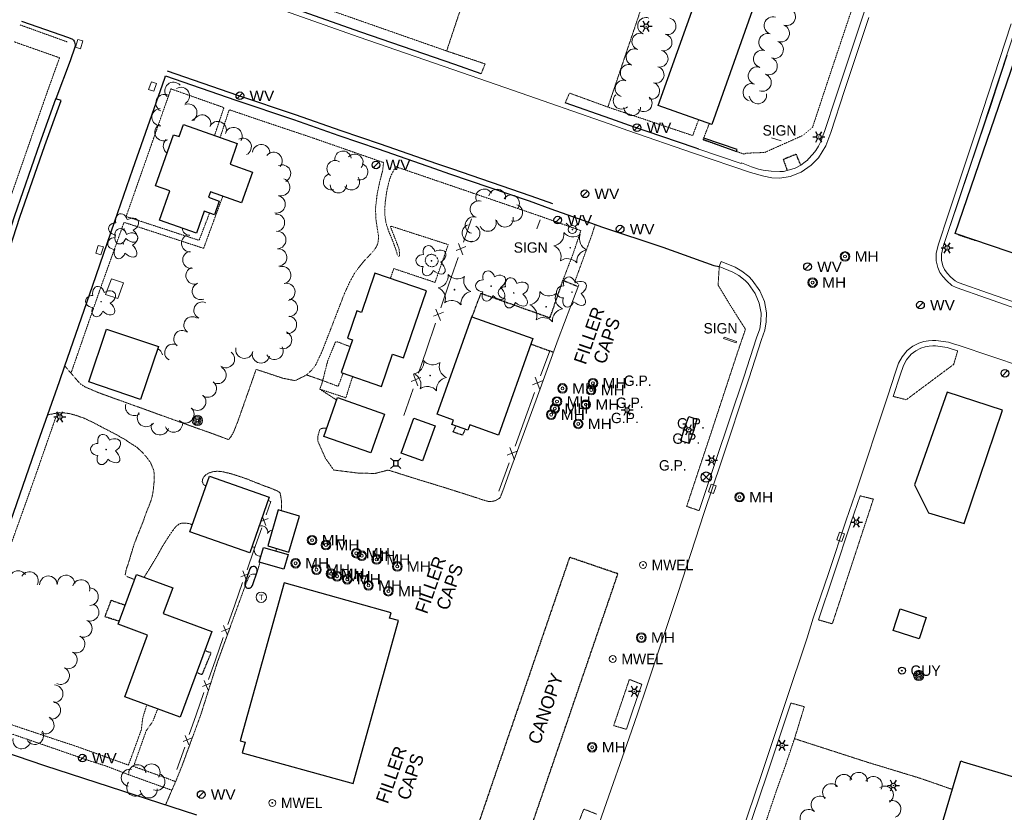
# Model space of a CAD drawing. Extents: x 386588 to 390135, y 96998 to 113606.
# Tile 16 of 92: x 387303 to 387758, y 98474 to 98841. Entities that reach past the tile are written whole.
import ezdxf
from ezdxf.enums import TextEntityAlignment as Align

# ---------------------------------------------------------------- set-up
doc = ezdxf.new("R2010")
doc.units = 0
doc.header["$MEASUREMENT"] = 0
doc.linetypes.add('Wisdot3', pattern=[0.1875, 0.125, -0.0625])
doc.linetypes.add('Wisdot5', pattern=[0.1, 0.05, -0.05])
for name, color, linetype, lineweight in [('E_BLD', 241, 'Continuous', 25), ('E_BLD_HvyDash', 241, 'Wisdot3', 25), ('E_BLD_Name', 241, 'Continuous', 15), ('E_DRN', 40, 'Continuous', 15), ('E_DRN_Grate', 5, 'Continuous', 15), ('E_DWY', 2, 'Wisdot3', 15), ('E_LAND_Vegetation', 3, 'Continuous', 15), ('E_LTG', 21, 'Continuous', 25), ('E_MISCPROP', 30, 'Continuous', 15), ('E_MISCPROP_HvyDash', 241, 'Wisdot3', 25), ('E_MISCPROP_Railing', 30, 'Continuous', 15), ('E_MISCPROP_Solid', 241, 'Continuous', 15), ('E_MISCPROP_Well', 4, 'Continuous', 15), ('E_PATH_Sidewalk', 2, 'Wisdot5', 15), ('E_RDWY', 21, 'Continuous', 25), ('E_RDWY_AsphConc', 200, 'Continuous', 25), ('E_RDWY_C_and_G', 21, 'Continuous', 25), ('E_SGN', 21, 'Continuous', 15), ('E_SIG', 5, 'Continuous', 30), ('E_UTL_AG_Bold', 30, 'Continuous', 25), ('E_UTL_EGuyWire', 200, 'Continuous', 25), ('E_UTL_MH', 30, 'Continuous', 15), ('E_UTL_W', 5, 'Continuous', 25), ('E_UTL_WHydrant', 4, 'Continuous', 15), ('E_WAL', 40, 'Continuous', 25)]:
    doc.layers.add(name, color=color, linetype=linetype, lineweight=lineweight)
doc.layers.add('P2S1_Complete', color=7, linetype='Continuous', lineweight=15, transparency=0.9)
doc.styles.add('Style-dot_font5', font='dot_font5.shx')
doc.styles.add('Style-IGR_FONT_0', font='dot_font15.shx')
doc.styles.add('Style-simplex', font='simplex.shx')

# ---------------------------------------------------------------- blocks, each defined once
blk = doc.blocks.new('GP')
at = {"layer": 'E_MISCPROP_Solid', "style": 'Style-dot_font5'}
blk.add_text('G.P.', height=12, dxfattribs=at).set_placement((0, 0), align=Align.MIDDLE_CENTER)
blk = doc.blocks.new('GUY')
at = {"layer": 'E_UTL_EGuyWire'}
for radius in [4, 0.5]:
    blk.add_circle((0, 0), radius, dxfattribs=at)
at = {"layer": 'E_UTL_EGuyWire', "style": 'Style-dot_font5'}
blk.add_text('GUY', height=12, dxfattribs=at).set_placement((10, 0), align=Align.MIDDLE_LEFT)
blk = doc.blocks.new('HYD')
at = {"layer": 'E_UTL_WHydrant'}
for p, q in [((-3.8, 3.8), (-8.3, 8.3)), ((3.8, 3.8), (8.3, 8.3))]:
    blk.add_line(p, q, dxfattribs=at)
for radius in [5.48, 0.42]:
    blk.add_circle((0, 0), radius, dxfattribs=at)
blk = doc.blocks.new('INLET')
at = {"layer": 'E_DRN', "flags": 128}
blk.add_lwpolyline([(-7.5, 10), (7.5, 10), (7.5, 0), (-7.5, 0)], close=True, dxfattribs=at)
blk = doc.blocks.new('LPOL')
at = {"layer": 'E_LTG'}
for p, q in [((-4, 0), (-1.5, 0)), ((-0.75, 1.3), (-2, 3.46)), ((0.75, 1.3), (2, 3.46)), ((1.5, 0), (4, 0)), ((-2, -3.46), (-0.75, -1.3)), ((2, -3.46), (0.75, -1.3))]:
    blk.add_line(p, q, dxfattribs=at)
for radius in [1.5, 1.5, 1.5, 0.125]:
    blk.add_circle((0, 0), radius, dxfattribs=at)
blk = doc.blocks.new('MH')
at = {"layer": 'E_UTL_MH'}
for radius in [5, 4, 1.5]:
    blk.add_circle((0, 0), radius, dxfattribs=at)
at = {"layer": 'E_UTL_MH', "style": 'Style-dot_font5', "width": 1.111111}
blk.add_text('MH', height=10.8, dxfattribs=at).set_placement((10, 0), align=Align.MIDDLE_LEFT)
blk = doc.blocks.new('MWEL')
at = {"layer": 'E_MISCPROP_Well'}
for radius in [4, 0.5]:
    blk.add_circle((0, 0), radius, dxfattribs=at)
at = {"layer": 'E_MISCPROP_Well', "style": 'Style-dot_font5'}
blk.add_text('MWEL', height=12, dxfattribs=at).set_placement((10, 0), align=Align.MIDDLE_LEFT)
blk = doc.blocks.new('PBX')
at = {"layer": 'E_SIG'}
for p, q in [((4.9, 5.1), (-5.1, -5.1)), ((-5.1, 5), (5, -5.2))]:
    blk.add_line(p, q, dxfattribs=at)
blk.add_circle((0, 0), 7.21, dxfattribs=at)
blk = doc.blocks.new('PED')
at = {"layer": 'E_UTL_AG_Bold'}
for p, q in [((-2.5, 2.5), (-5.3, 5.3)), ((2.5, 2.5), (5.3, 5.3)), ((-2.5, -2.5), (-5.3, -5.3)), ((2.5, -2.5), (5.3, -5.3))]:
    blk.add_line(p, q, dxfattribs=at)
at = {"layer": 'E_UTL_AG_Bold', "flags": 128}
blk.add_lwpolyline([(-2.5, -2.5), (2.5, -2.5), (2.5, 2.5), (-2.5, 2.5)], close=True, dxfattribs=at)
blk = doc.blocks.new('CTRE')
at = {"layer": 'E_LAND_Vegetation'}
blk.add_circle((0, 0), 0.223, dxfattribs=at)
for centre, start, end in [((-11.97, 8.96), 280.2067, 5.97162), ((1.81, 14.92), 220.21132, 305.97623), ((13.83, 5.89), 160.21133, 245.97624), ((-13.83, -5.9), 340.21132, 65.97623), ((-1.81, -14.93), 40.21133, 125.97624)]:
    blk.add_arc(centre, 7.87, start, end, dxfattribs=at)
at = {"layer": 'E_LAND_Vegetation', "extrusion": (0, 0, -1)}
blk.add_arc((-12.03, -9.04), 7.87, 354.07279, 79.74889, dxfattribs=at)
blk = doc.blocks.new('POLE')
at = {"layer": 'E_MISCPROP'}
for radius in [4.46, 3.35, 2.23, 1.12]:
    blk.add_circle((0, 0), radius, dxfattribs=at)
blk = doc.blocks.new('SIGN')
at = {"layer": 'E_SGN', "lineweight": 13, "style": 'Style-dot_font5'}
blk.add_text('SIGN', height=12, dxfattribs=at).set_placement((0, 0), align=Align.MIDDLE_CENTER)
blk = doc.blocks.new('TANK')
at = {"layer": 'E_MISCPROP_Solid'}
blk.add_circle((0, 0), 10.9, dxfattribs=at)
at = {"layer": 'E_MISCPROP_Solid', "style": 'Style-dot_font5', "width": 1.111111}
blk.add_text('T', height=10.8, dxfattribs=at).set_placement((0, 0), align=Align.MIDDLE_CENTER)
blk = doc.blocks.new('DTRE')
at = {"layer": 'E_LAND_Vegetation'}
blk.add_circle((-0.18, 0), 0.183, dxfattribs=at)
for centre, major_axis, ratio in [((-1.87, 5.32), (1.36, -4.98), 0.782863), ((4.06, 2.74), (-5.27, -2.93), 0.691916), ((-5.87, 0.15), (4.93, -0.12), 0.832022), ((-2.49, -5.24), (1.8, 4.86), 0.716896), ((3.54, -3.71), (-5.01, 4.58), 0.560249)]:
    blk.add_ellipse(centre, major_axis=major_axis, ratio=ratio, start_param=1.570796, end_param=4.712389, dxfattribs=at)
blk = doc.blocks.new('WV')
at = {"layer": 'E_UTL_W'}
blk.add_line((-2.8, -2.8), (2.8, 2.8), dxfattribs=at)
blk.add_circle((0, 0), 4, dxfattribs=at)
at = {"layer": 'E_UTL_W', "style": 'Style-dot_font5', "width": 1.111111}
blk.add_text('WV', height=10.8, dxfattribs=at).set_placement((10, 0), align=Align.MIDDLE_LEFT)

msp = doc.modelspace()

# ---------------------------------------------------------------- linework, layer by layer
at = {"layer": 'E_BLD'}
for p, q in [((387735.58, 98741.64), (387782.03, 98877.34)), ((387598.17, 98800.83), (387619.38, 98860.36)), ((387641.7, 98844.6), (387622.97, 98792)), ((387622.97, 98792), (387598.17, 98800.83)), ((387598.17, 98800.83), (387598.17, 98800.83)), ((387376.58, 98786.44), (387378.55, 98792.04)), ((387378.55, 98792.04), (387403.51, 98783.25)), ((387622.97, 98792), (387622.97, 98792)), ((387365.71, 98763.67), (387374.04, 98787.33)), ((387374.04, 98787.33), (387376.58, 98786.44)), ((387403.51, 98783.25), (387400.15, 98773.71)), ((387400.15, 98773.71), (387410.54, 98770.04)), ((387410.54, 98770.04), (387405.51, 98755.76)), ((387372.25, 98761.36), (387365.71, 98763.67)), ((387367.46, 98747.77), (387372.25, 98761.36)), ((387391.08, 98760.84), (387390.2, 98758.36)), ((387405.51, 98755.76), (387391.08, 98760.84)), ((387390.2, 98758.36), (387395.16, 98756.61)), ((387395.16, 98756.61), (387392.93, 98750.27)), ((387388.25, 98751.92), (387384.65, 98741.71)), ((387392.93, 98750.27), (387388.25, 98751.92)), ((387384.65, 98741.71), (387367.46, 98747.77)), ((387777.24, 98727.38), (387735.58, 98741.64)), ((387735.58, 98741.64), (387735.58, 98741.64)), ((387467.2, 98723.21), (387460.99, 98705.08)), ((387490.95, 98715.09), (387467.2, 98723.21)), ((387480.33, 98684.03), (387490.95, 98715.09)), ((387458.84, 98705.82), (387454.53, 98693.23)), ((387460.99, 98705.08), (387458.84, 98705.82)), ((387495.89, 98657.98), (387511.97, 98703.04)), ((387511.97, 98703.04), (387540.28, 98692.94)), ((387334.77, 98672.94), (387342.99, 98697.34)), ((387342.99, 98697.34), (387367.03, 98689.24)), ((387456.8, 98692.46), (387451.59, 98677.22)), ((387454.53, 98693.23), (387456.8, 98692.46)), ((387540.28, 98692.94), (387524.34, 98648.26)), ((387367.03, 98689.24), (387358.8, 98664.84)), ((387470.27, 98670.83), (387475.37, 98685.73)), ((387475.37, 98685.73), (387480.33, 98684.03)), ((387451.59, 98677.22), (387470.27, 98670.83)), ((387358.8, 98664.84), (387334.77, 98672.94)), ((387443.46, 98647.67), (387449.78, 98665.69)), ((387449.78, 98665.69), (387471.54, 98658.06)), ((387731.85, 98668.19), (387716.75, 98625.33)), ((387757.44, 98659.83), (387731.85, 98668.19)), ((387739.69, 98607.34), (387757.44, 98659.83)), ((387471.54, 98658.06), (387465.22, 98640.04)), ((387479.3, 98640), (387485.12, 98656.15)), ((387485.12, 98656.15), (387495.06, 98652.57)), ((387503.5, 98655.26), (387495.89, 98657.98)), ((387502.8, 98653.28), (387503.5, 98655.26)), ((387495.06, 98652.57), (387489.24, 98636.42)), ((387510.18, 98650.65), (387502.8, 98653.28)), ((387511.02, 98653.01), (387510.18, 98650.65)), ((387524.34, 98648.26), (387511.02, 98653.01)), ((387465.22, 98640.04), (387443.46, 98647.67)), ((387489.24, 98636.42), (387479.3, 98640)), ((387381.54, 98603.5), (387390.57, 98629.35)), ((387390.57, 98629.35), (387418.32, 98619.66)), ((387716.75, 98625.33), (387723.26, 98612.32)), ((387418.32, 98619.66), (387409.28, 98593.8)), ((387422.46, 98613.71), (387417.58, 98597.05)), ((387432.25, 98610.85), (387422.46, 98613.71)), ((387427.38, 98594.18), (387432.25, 98610.85)), ((387723.26, 98612.32), (387739.69, 98607.34)), ((387409.28, 98593.8), (387381.54, 98603.5)), ((387413.64, 98589.47), (387415.56, 98596.26)), ((387415.56, 98596.26), (387426.98, 98593.04)), ((387417.58, 98597.05), (387427.38, 98594.18)), ((387426.98, 98593.04), (387425.06, 98586.25)), ((387425.06, 98586.25), (387413.64, 98589.47)), ((387348.34, 98560.78), (387356.85, 98583.87)), ((387356.85, 98583.87), (387373.66, 98577.68)), ((387409.28, 98586.37), (387407.02, 98579.72)), ((387412.62, 98585.33), (387410.34, 98578.61)), ((387373.66, 98577.68), (387369.25, 98565.7)), ((387425.14, 98579.87), (387404.85, 98506.86)), ((387474.66, 98566.11), (387425.14, 98579.87)), ((387369.25, 98565.7), (387391.75, 98557.4)), ((387473.98, 98563.65), (387474.66, 98566.11)), ((387706.86, 98557.89), (387710.08, 98567.86)), ((387710.08, 98567.86), (387722.17, 98563.95)), ((387361.96, 98555.76), (387348.34, 98560.78)), ((387457.1, 98487.08), (387478.05, 98562.52)), ((387478.05, 98562.52), (387473.98, 98563.65)), ((387722.17, 98563.95), (387718.94, 98553.97)), ((387351.42, 98527.18), (387361.96, 98555.76)), ((387391.75, 98557.4), (387377.11, 98517.71)), ((387718.94, 98553.97), (387706.86, 98557.89)), ((387377.11, 98517.71), (387351.42, 98527.18)), ((387404.85, 98506.86), (387407.18, 98506.21)), ((387407.18, 98506.21), (387405.82, 98501.33)), ((387405.82, 98501.33), (387457.1, 98487.08)), ((387713.37, 98414.84), (387738.25, 98497.49)), ((387738.25, 98497.49), (387739.31, 98497.18)), ((387739.31, 98497.18), (387804.14, 98477.66))]:
    msp.add_line(p, q, dxfattribs=at)
for centre, start, end in [((387410.94, 98585.79), 344.7524, 160.7697), ((387408.68, 98579.18), 161.9333, 344.3937)]:
    msp.add_arc(centre, 1.75, start, end, dxfattribs=at)
at = {"layer": 'E_BLD_HvyDash', "flags": 128}
for points in [[(387662.08, 98778.28), (387656.07, 98775.86)], [(387664.13, 98773.26), (387662.08, 98778.28)], [(387656.07, 98775.86), (387657.88, 98770.69)]]:
    msp.add_lwpolyline(points, dxfattribs=at)
at = {"layer": 'E_DWY', "flags": 128}
for points in [[(387539.29, 98962.35), (387541.39, 98960.3), (387542.6, 98958.41), (387543.02, 98956.54), (387542.71, 98953.39), (387500.34, 98826.06), (387518.15, 98820.08), (387516.33, 98815.55)], [(387555.17, 98802.01), (387557.16, 98806.6), (387574.94, 98800.1), (387616.63, 98923.69), (387619.02, 98929.88), (387621.55, 98933.98), (387623.09, 98935.22), (387623.62, 98935.21), (387629.03, 98933.42), (387636.86, 98952.33)], [(387561.51, 98717.8), (387559.76, 98719.69), (387567.63, 98741.26), (387569.07, 98745.79)], [(387617.16, 98613.34), (387611.37, 98615.32), (387622.84, 98649.85), (387634.97, 98686.76), (387638.57, 98697.29), (387632.04, 98707.61), (387625.93, 98717.68), (387626.45, 98726.38)], [(387736.77, 98687.36), (387734.87, 98681.01), (387712.97, 98664.69), (387706.95, 98666.2)], [(387400.61, 98647.64), (387399.45, 98646.22), (387391.66, 98649.12), (387384.46, 98651.66), (387339.45, 98667.88), (387333.05, 98670.62), (387330.69, 98672.17), (387323.66, 98680.36)], [(387449.39, 98664.58), (387441.7, 98669.55), (387443.09, 98673.54), (387435.52, 98676.14), (387430.26, 98673.51), (387424.65, 98674.61), (387412.22, 98678.73), (387403.69, 98654.48), (387401.82, 98649.78), (387400.61, 98647.64)], [(387315.76, 98657.67), (387317.82, 98658.06), (387318.84, 98658.3), (387319.96, 98658.49), (387321.39, 98658.69), (387323.1, 98658.62), (387324.64, 98658.42), (387326.27, 98658.15), (387328.56, 98657.56), (387330.73, 98656.8), (387332.81, 98656.05), (387335.18, 98654.93), (387337.52, 98653.79), (387340.22, 98652.35), (387342.38, 98651.23), (387344.81, 98649.93), (387348.08, 98648.28), (387349.7, 98647.22), (387351.69, 98646.21), (387353.38, 98645), (387354.89, 98644.05), (387357.05, 98642.68), (387359.64, 98640.25), (387361.72, 98637.85), (387363.39, 98635.52), (387364.76, 98632.23), (387365.11, 98630.31), (387365.07, 98627.77), (387364.89, 98625), (387364.53, 98622.1), (387364.01, 98619.36), (387362.98, 98616.35), (387361.73, 98613.32), (387360.92, 98611.17), (387359.82, 98607.96), (387358.73, 98605.29), (387357.26, 98601.63), (387355.74, 98597.69), (387354.9, 98594.99), (387353.91, 98591.58), (387353.27, 98589.45), (387352.81, 98588.07), (387352.07, 98585.97), (387351.98, 98585.53), (387351.67, 98583.59), (387352.3, 98582.92), (387355.96, 98581.46)], [(387526.13, 98622.07), (387525.14, 98619.45), (387524.59, 98618.94), (387523.44, 98618.26), (387522.2, 98617.77), (387520.84, 98617.53), (387519.61, 98617.61), (387517.98, 98618.08), (387515.95, 98618.68), (387514.14, 98619.34), (387512.11, 98619.96), (387510.08, 98620.63), (387497.44, 98624.63), (387486.91, 98627.83), (387473.29, 98632.13), (387467.23, 98630.56), (387459.6, 98630.69), (387448.1, 98632.15), (387444.21, 98637.72), (387440.78, 98645.46), (387440.84, 98648.14), (387441.65, 98650.86), (387442.15, 98651.19), (387443.21, 98651.57), (387444.49, 98651.57), (387444.82, 98651.54)], [(387388.92, 98624.63), (387387.81, 98625.53), (387387.27, 98626.78), (387387.55, 98628.16), (387388.23, 98629.22), (387388.92, 98629.91), (387390.36, 98630.78), (387392.33, 98631.41), (387394.51, 98631.6), (387396.8, 98631.34), (387398.68, 98630.89), (387401.46, 98630.18), (387404.64, 98629.13), (387408.11, 98627.96), (387410.78, 98626.85), (387414.06, 98625.58), (387415.99, 98624.8), (387418.35, 98623.98), (387420.64, 98623.05), (387421.98, 98622.47), (387423.02, 98621.87), (387423.38, 98621.33), (387423.84, 98618.68), (387423.95, 98617.16), (387424, 98615.57), (387423.94, 98613.45), (387423.91, 98613.29)], [(387691.63, 98620.18), (387697.74, 98618.69), (387678.75, 98560.97), (387672.3, 98562.8)], [(387360.43, 98582.55), (387361.09, 98583.66), (387362.09, 98585.24), (387363.24, 98587.09), (387365.02, 98590.1), (387366.58, 98592.69), (387368.79, 98596.61), (387370.27, 98599.02), (387371.92, 98601.63), (387373.39, 98603.77), (387375.1, 98606.01), (387376.67, 98607.19), (387378, 98607.62), (387379.55, 98607.63), (387381.23, 98607.36), (387382.69, 98606.8)], [(387414.02, 98589.37), (387413.6, 98588.09), (387412.95, 98585.71), (387412.59, 98584.43), (387412.33, 98584.04), (387411.12, 98583.96), (387410.18, 98583.92), (387409.52, 98583.6), (387408.94, 98582.74), (387408.36, 98581.57), (387407.82, 98580.32), (387407.23, 98578.74), (387394.31, 98543.25), (387386.52, 98518.61), (387377.73, 98494.74), (387375.16, 98488.4), (387374.61, 98487.09), (387373.57, 98484.7), (387372.68, 98482.69), (387372.19, 98481.49), (387371.78, 98480.56), (387371.37, 98479.55), (387370.25, 98477.08)], [(387590.63, 98532.97), (387584.87, 98535.25), (387577.62, 98513.88), (387583.49, 98512.16)], [(387659.63, 98524.28), (387665.8, 98522.63), (387661.26, 98507.82), (387695.19, 98496.86), (387719.44, 98489.49), (387734.28, 98484.32)], [(387569.7, 98472.9), (387563.79, 98475.25), (387551.37, 98443.06), (387547.16, 98444.61), (387544.08, 98436.74), (387535.07, 98432.85), (387530.84, 98433.84), (387522.86, 98436.71), (387518.29, 98425.46)]]:
    msp.add_lwpolyline(points, dxfattribs=at)
at = {"layer": 'E_LAND_Vegetation'}
for centre, radius, start, end in [((387651.25, 98837.81), 4.05, 72.4627, 252.4627), ((387657.68, 98841.88), 4.05, 249.7584, 69.7584), ((387592.59, 98837.68), 3.86, 69.7204, 249.7204), ((387602.58, 98837.54), 3.86, 255.5122, 75.5122), ((387654.88, 98834.28), 4.05, 249.7584, 69.7584), ((387589.91, 98830.43), 3.86, 69.7204, 249.7204), ((387600.7, 98830.01), 3.86, 256.4338, 76.4338), ((387648.81, 98830.08), 4.05, 72.4627, 252.4627), ((387652.08, 98826.68), 4.05, 249.7584, 69.7584), ((387587.23, 98823.18), 3.86, 69.7204, 249.7204), ((387598.89, 98822.5), 3.86, 256.4338, 76.4338), ((387646.37, 98822.36), 4.05, 72.4627, 252.4627), ((387584.55, 98815.93), 3.86, 69.7204, 249.7204), ((387649.27, 98819.08), 4.05, 249.7584, 69.7584), ((387597.04, 98815.05), 3.86, 254.625, 74.625), ((387643.93, 98814.63), 4.05, 72.4627, 252.4627), ((387646.47, 98811.48), 4.05, 249.7584, 69.7584), ((387374, 98807.62), 4.02, 41.5024, 221.4871), ((387582.2, 98808.71), 3.86, 73.7415, 253.7415), ((387594.99, 98807.61), 3.86, 254.625, 74.625), ((387641.49, 98806.91), 4.05, 72.4627, 252.4627), ((387369.83, 98801.95), 4.02, 64.5092, 244.4939), ((387377.41, 98805.24), 4.02, 299.1787, 119.1634), ((387581.27, 98803.04), 3.86, 134.5693, 314.5693), ((387644.33, 98805.69), 4.05, 188.3038, 8.3038), ((387380.83, 98797.56), 4.02, 294.5538, 114.5385), ((387591.52, 98801.84), 3.86, 228.7217, 48.7217), ((387368.01, 98795.4), 4.02, 92.4565, 272.4412), ((387387.23, 98792.48), 4.02, 341.7836, 161.7683), ((387586.17, 98800.02), 3.86, 181.0403, 1.0403), ((387369.37, 98788.49), 4.02, 118.583, 298.5677), ((387394.44, 98789.47), 4.02, 336.0045, 155.9891), ((387401.72, 98786.66), 4.02, 329.8475, 149.8322), ((387373.29, 98782.08), 4.02, 132.1116, 235.6367), ((387405.99, 98781.7), 4.02, 296.6268, 116.6115), ((387414.6, 98778.82), 4.02, 354.4673, 174.452), ((387420.25, 98775.18), 4.02, 320.1203, 140.105), ((387452.38, 98776.02), 3.77, 6.8804, 186.8651), ((387457.9, 98774.59), 3.77, 319.9648, 139.9495), ((387448.74, 98771.61), 3.77, 56.024, 236.0087), ((387460.15, 98770.13), 3.77, 253.652, 73.6367), ((387424.21, 98769.36), 4.02, 295.2384, 115.2231), ((387447.07, 98765.53), 3.77, 105.34, 285.3246), ((387423.81, 98763.06), 4.02, 252.3537, 72.3384), ((387456.34, 98765.51), 3.77, 215.3025, 35.2872), ((387450.28, 98764.13), 3.77, 180.6818, 0.6664), ((387517.68, 98758.31), 3.89, 29.2393, 209.2239), ((387523.74, 98758.22), 3.89, 348.2587, 168.2434), ((387421.7, 98755.09), 4.02, 258.2806, 78.2653), ((387515.17, 98752.81), 3.89, 73.1488, 253.1334), ((387530.14, 98755.55), 3.89, 326.4543, 146.439), ((387531.62, 98751.24), 3.89, 252.0569, 72.0416), ((387421.4, 98746.59), 4.02, 272.7362, 92.7209), ((387512.84, 98745.43), 3.89, 74.5238, 254.5085), ((387519.38, 98746.5), 3.89, 202.5988, 22.5835), ((387527.25, 98748.46), 3.89, 190.5455, 10.5302), ((387381.82, 98744.58), 3.92, 187.3926, 265.7816), ((387421.98, 98738.6), 4.02, 272.0884, 92.0731), ((387511.38, 98741.8), 3.89, 105.8623, 285.847), ((387511.86, 98741.67), 3.89, 239.7044, 59.6891), ((387381.58, 98737.07), 3.92, 94.5328, 274.5175), ((387382.16, 98729.38), 3.92, 98.0498, 278.0344), ((387422.41, 98730.51), 4.02, 273.9904, 93.975), ((387383.65, 98722.11), 3.92, 108.8187, 288.8034), ((387424.27, 98722.3), 4.02, 285.3123, 105.297), ((387386.56, 98714.93), 3.92, 111.2798, 291.2645), ((387426.21, 98714.56), 4.02, 283.8317, 103.8164), ((387387.33, 98705.99), 3.92, 65.9049, 245.8896), ((387427.39, 98707.16), 4.02, 269.1632, 89.1479), ((387382.69, 98699.17), 3.92, 54.3221, 234.3068), ((387426.95, 98699.37), 4.02, 263.0003, 82.9849), ((387378.06, 98692.8), 3.92, 53.4421, 233.4267), ((387424.7, 98692.3), 4.02, 247.9122, 67.8968), ((387365, 98684.72), 3.92, 10.0307, 64.3633), ((387373.83, 98686.52), 3.92, 60.7611, 240.7458), ((387406.79, 98687.83), 4.02, 167.502, 347.4867), ((387420.71, 98687.27), 4.02, 206.8718, 26.8565), ((387398.26, 98683.48), 4.02, 232.6498, 52.6345), ((387414.43, 98685.64), 4.02, 169.2992, 349.2839), ((387394.33, 98676.12), 4.02, 241.3286, 61.3133), ((387389.86, 98669.81), 4.02, 233.1945, 53.1792), ((387384.96, 98663.75), 4.02, 226.7477, 46.7324), ((387355.84, 98661.41), 4.11, 163.2846, 307.6785), ((387379.49, 98657.92), 4.02, 225.6848, 45.6695), ((387361.36, 98656.29), 4.11, 144.1465, 324.1312), ((387367.71, 98652.47), 4.11, 164.478, 344.4627), ((387374.08, 98653.75), 4.11, 203.4853, 357.5769), ((387414.62, 98603.39), 2.97, 349.2448, 109.6907), ((387420.11, 98601.36), 2.97, 97.7739, 149.8689), ((387411.2, 98599.24), 2.78, 250.3518, 279.9887), ((387414.07, 98595.07), 2.78, 148.8927, 277.7334), ((387419.03, 98595.95), 2.61, 330.055, 358.0014), ((387302.13, 98581.47), 4.06, 34.6862, 214.6709), ((387307.36, 98581), 4.06, 329.6958, 149.6805), ((387316.12, 98579.06), 4.06, 1.3803, 181.3649), ((387324.29, 98579.4), 4.06, 3.0006, 182.9853), ((387331.27, 98577.33), 4.06, 341.6876, 161.6723), ((387335.15, 98573.52), 4.06, 271.4777, 91.4624), ((387335.45, 98566.31), 4.06, 246.866, 66.8507), ((387332.26, 98558.85), 4.06, 246.7958, 66.7805), ((387328.94, 98551.56), 4.06, 243.9842, 63.9688), ((387325.38, 98544.27), 4.06, 243.9842, 63.9688), ((387321.81, 98536.97), 4.06, 243.9842, 63.9688), ((387318.81, 98528.61), 4.06, 268.5883, 88.573), ((387317.67, 98520.98), 4.06, 258.4836, 78.4682), ((387314.67, 98514.09), 4.06, 243.3552, 63.3399), ((387309.82, 98509.19), 4.06, 212.0943, 32.079), ((387303.75, 98507.17), 4.06, 169.8371, 349.8218), ((387357.27, 98491.81), 3.96, 2.4986, 182.4833), ((387363.82, 98492.17), 3.96, 325.6213, 145.606), ((387353.78, 98489.73), 3.96, 79.1659, 259.1505), ((387366.1, 98487.83), 3.96, 249.0429, 69.0276), ((387684.14, 98487.27), 4.02, 24.6101, 204.5948), ((387690.96, 98488.21), 4.02, 356.5536, 176.5383), ((387356.3, 98485.15), 3.96, 141.2325, 321.2172), ((387678.26, 98482.96), 4.02, 43.1795, 223.1642), ((387697.82, 98486.29), 4.02, 332.7736, 152.7582), ((387362.56, 98484.32), 3.96, 183.6468, 3.6314), ((387702.96, 98481.83), 4.02, 303.7804, 123.7651), ((387673.01, 98477.24), 4.02, 50.2012, 230.1859), ((387706.44, 98475.22), 4.02, 289.6017, 109.5864), ((387667.82, 98471.08), 4.02, 49.4029, 229.3876)]:
    msp.add_arc(centre, radius, start, end, dxfattribs=at)
at = {"layer": 'E_MISCPROP_HvyDash', "flags": 128}
for points in [[(387512.1, 98703), (387516.23, 98713.95), (387548.17, 98702.61), (387554.19, 98719.94), (387561.22, 98717.05)], [(387539.37, 98690.4), (387549.83, 98686.68)], [(387509.04, 98651.05), (387507.59, 98648.28), (387503.35, 98649.79), (387504.7, 98652.6)], [(387348.85, 98562.17), (387342.24, 98564.2), (387345.22, 98571.85)], [(387345.22, 98571.85), (387351.6, 98569.64)], [(387384.79, 98538.54), (387387.25, 98537.42), (387391.41, 98547.54), (387388.48, 98548.54)]]:
    msp.add_lwpolyline(points, dxfattribs=at)
msp.add_lwpolyline([(387557.21, 98591.77), (387512.36, 98460.67), (387534.73, 98453.01), (387579.58, 98584.11)], close=True, dxfattribs=at)
at = {"layer": 'E_MISCPROP_Railing'}
for p, q in [((387509.22, 98735.59), (387504.73, 98733.73)), ((387505.76, 98736.99), (387507.9, 98731.73)), ((387498.82, 98705.26), (387494.32, 98703.4)), ((387495.35, 98706.66), (387497.49, 98701.4)), ((387488.41, 98674.93), (387483.91, 98673.07)), ((387484.95, 98676.33), (387487.09, 98671.07)), ((387545, 98673.52), (387540.12, 98671.59)), ((387541.29, 98675.09), (387543.51, 98669.38)), ((387529.55, 98642.57), (387531.77, 98636.86)), ((387533.26, 98641), (387528.38, 98639.08)), ((387417.86, 98609.73), (387414.35, 98608.3)), ((387415.12, 98610.51), (387416.73, 98606.49)), ((387408.95, 98584.33), (387405.17, 98582.79)), ((387406.06, 98585.52), (387407.82, 98581.09)), ((387397.15, 98560.12), (387398.91, 98555.69)), ((387400.05, 98558.93), (387396.26, 98557.39)), ((387391.14, 98533.53), (387387.35, 98531.99)), ((387388.24, 98534.72), (387390.01, 98530.29)), ((387382.23, 98508.13), (387378.45, 98506.59)), ((387379.34, 98509.32), (387381.1, 98504.9))]:
    msp.add_line(p, q, dxfattribs=at)
at = {"layer": 'E_MISCPROP_Railing', "flags": 128}
for points in [[(387511.81, 98748.44), (387508.09, 98737.6)], [(387505.63, 98730.43), (387501.4, 98718.11)], [(387342.59, 98713.3), (387345.27, 98720.69), (387350.79, 98718.7)], [(387342.59, 98713.3), (387348.19, 98711.51), (387350.79, 98718.7)], [(387501.4, 98718.11), (387497.68, 98707.27)], [(387561.51, 98717.8), (387557.74, 98708.16), (387552.01, 98692.64), (387541.77, 98664.61), (387529.48, 98631.14), (387526.13, 98622.07)], [(387495.22, 98700.1), (387490.99, 98687.78)], [(387490.99, 98687.78), (387487.27, 98676.94)], [(387548.01, 98687.33), (387543.81, 98675.71)], [(387484.81, 98669.78), (387480.59, 98657.45)], [(387541.04, 98668.02), (387536.27, 98654.81)], [(387536.27, 98654.81), (387532.07, 98643.19)], [(387529.3, 98635.51), (387524.53, 98622.29)], [(387417.74, 98617.99), (387419.09, 98617.62), (387416.92, 98611.42)], [(387414.81, 98605.42), (387411.2, 98595.1)], [(387411.2, 98595.1), (387408.01, 98586.02)], [(387405.91, 98580.02), (387402.29, 98569.7)], [(387402.29, 98569.7), (387399.1, 98560.62)], [(387397, 98554.62), (387393.38, 98544.3)], [(387393.38, 98544.3), (387390.2, 98535.22)], [(387388.09, 98529.22), (387384.48, 98518.9)], [(387384.48, 98518.9), (387381.29, 98509.82)], [(387379.19, 98503.82), (387375.57, 98493.5)]]:
    msp.add_lwpolyline(points, dxfattribs=at)
at = {"layer": 'E_PATH_Sidewalk', "flags": 128}
for points in [[(387729.7, 99064.59), (387731.19, 99063.91), (387734.14, 99071.07), (387747, 99067.64), (387747, 99067.46), (387737.96, 99026.82), (387735.16, 99014.58), (387729.57, 98991.74), (387729.57, 98991.74), (387726.3, 98978.83), (387726.3, 98978.83), (387719.31, 98951.78), (387719.31, 98951.78), (387719.17, 98951.24), (387719.17, 98951.24), (387715.85, 98938.63), (387715.85, 98938.63), (387713.9, 98931.35), (387713.9, 98931.35), (387712.51, 98926.41), (387712.51, 98926.41), (387708.98, 98914.33), (387708.98, 98914.33), (387705.98, 98904.63), (387705.98, 98904.63), (387703.92, 98897.87), (387703.92, 98897.87), (387703.37, 98895.8), (387703.37, 98895.8), (387702.53, 98892.63), (387702.53, 98892.63), (387697.83, 98876.47), (387697.83, 98876.47), (387689.94, 98851.85), (387689.94, 98851.85), (387687.16, 98843.52), (387687.16, 98843.52), (387677.09, 98813.38), (387677.09, 98813.38), (387675.11, 98807.42), (387675.11, 98807.42), (387669.88, 98791.57), (387669.88, 98791.57), (387669.6, 98790.75), (387665.15, 98787.01), (387647.41, 98779.08), (387638.51, 98778.77), (387638.24, 98778.23), (387618.94, 98784.96)], [(387735.58, 98741.64), (387782.03, 98877.34), (387784.32, 98876.56), (387789.77, 98891.42), (387797.44, 98913.76), (387807.31, 98943.49), (387812.93, 98959.19), (387822.56, 98987.59)], [(387500.34, 98826.06), (387446.22, 98845.02), (387456.53, 98872.94)], [(387303.07, 98838.11), (387324.88, 98830.25)], [(387300.36, 98830.29), (387321.28, 98822.92), (387314.81, 98804.91), (387294.27, 98745.93), (387289.7, 98733.05), (387274.4, 98689.19)], [(387392.97, 98786.96), (387397.33, 98799.88), (387397.32, 98799.86), (387372.83, 98808.53), (387352.08, 98749.46), (387385.83, 98738.43), (387390.67, 98751.07)], [(387395.59, 98786.04), (387397.88, 98793.22), (387399.77, 98798.88), (387415.32, 98793.59), (387437.87, 98786.03), (387455.21, 98779.98), (387471.14, 98774.45), (387470.83, 98771.13), (387469.51, 98766.01), (387468.2, 98759.86), (387467.48, 98753.58), (387467.54, 98748.78), (387468.2, 98744.38), (387468.78, 98740.68), (387468.76, 98738.84), (387468.66, 98737.74), (387468.46, 98736.92), (387468.01, 98735.82), (387467.62, 98735.12), (387467.12, 98734.37), (387466.35, 98733.35), (387465.73, 98732.64), (387461.98, 98728.7), (387457.97, 98723.61), (387455.53, 98719.17), (387453.13, 98713.98), (387447.49, 98699.35), (387442.62, 98686.82), (387439.76, 98680.77), (387437.97, 98678.4), (387435.52, 98676.14)], [(387616.87, 98794.17), (387614.17, 98786.93), (387574.94, 98800.1)], [(387618.94, 98784.96), (387621.81, 98792.41)], [(387474.32, 98720.78), (387475.88, 98725.38), (387475.88, 98725.38), (387494.96, 98718.97), (387501.08, 98736.46), (387474.55, 98745.02), (387474.4, 98744.59), (387474.67, 98743.92), (387478.26, 98734.69), (387478.41, 98733.76), (387478.54, 98732.5), (387478.51, 98731.32), (387478.11, 98730.95), (387477.59, 98731.42), (387477.37, 98732.56), (387476.32, 98735.68), (387475.47, 98737.96), (387474.72, 98739.86), (387473.61, 98742.4), (387472.84, 98744.67), (387472.24, 98746.69), (387471.91, 98748.89), (387471.69, 98751.14), (387471.77, 98753.53), (387471.93, 98755.99), (387472.65, 98761.3), (387473.98, 98766.76), (387474.78, 98768.76), (387475.58, 98770.3), (387476.7, 98772.55)], [(387554.17, 98720.1), (387558.56, 98731.44), (387562.44, 98742.95), (387543.06, 98749.81), (387501.91, 98763.92), (387476.7, 98772.55)], [(387339.74, 98714.95), (387351.1, 98746.77), (387357.16, 98744.81), (387387.91, 98734.73), (387396.78, 98758.83)], [(387745.2, 98738.35), (387745.01, 98738.3), (387737.05, 98740.91), (387736.77, 98741.24)], [(387491.64, 98726.82), (387490.77, 98727.84), (387490.45, 98728.85), (387490.52, 98729.78), (387490.76, 98730.44), (387491.11, 98730.96), (387491.63, 98731.43), (387492.05, 98731.74), (387493, 98731.96)], [(387493, 98731.96), (387493.68, 98731.99), (387494.97, 98731.5), (387495.77, 98730.66), (387496.36, 98729.47), (387496.42, 98728.62), (387496.09, 98727.73), (387495.5, 98726.96), (387494.65, 98726.4), (387493.67, 98726.2), (387492.74, 98726.4), (387491.99, 98726.59), (387491.64, 98726.82)], [(387339.74, 98714.95), (387326.69, 98677.25)], [(387443.04, 98673.55), (387445.03, 98681.53), (387445.39, 98682.79), (387448.85, 98691.23), (387449.48, 98691.53), (387450.52, 98691.25), (387451.78, 98690.74), (387453.68, 98690), (387455.7, 98689.24)], [(387456.84, 98675.43), (387453.73, 98665.57), (387441.7, 98669.55)], [(387443.09, 98673.54), (387450.14, 98670.87), (387452.44, 98676.93)], [(387284.31, 98556), (387289.44, 98570.66), (387298.84, 98597.83), (387309.93, 98628.91), (387320.23, 98658.53)], [(387284.31, 98556), (387273.73, 98525.31), (387272.93, 98523.06), (387320.05, 98507.23)], [(387361.62, 98523.42), (387359.76, 98517.45), (387359.14, 98511.98), (387353.23, 98495.83), (387353.18, 98495.6), (387340.31, 98500.22), (387327.21, 98504.91), (387320.05, 98507.23)], [(387318.67, 98503.3), (387271.95, 98519.38), (387268.92, 98520.09)], [(387374.97, 98487.92), (387370.45, 98489.68), (387355.52, 98494.97), (387361.3, 98511.37), (387364.45, 98515.86), (387366.66, 98521.56)], [(387661.26, 98507.82), (387656.65, 98494.18), (387652.96, 98484.02), (387640.23, 98446.12), (387636.95, 98436.68), (387630.1, 98417.1), (387632.69, 98406.76), (387636.83, 98391.97), (387646.69, 98388.47), (387660.5, 98383.75)], [(387318.67, 98503.3), (387333.52, 98498.12), (387343.02, 98495.07), (387353.98, 98490.88), (387373.23, 98483.94)]]:
    msp.add_lwpolyline(points, dxfattribs=at)
at = {"layer": 'E_RDWY', "flags": 128}
for points in [[(387516.33, 98815.55), (387504.09, 98819.81), (387460.66, 98834.83), (387423.48, 98847.96), (387395.45, 98857.85)], [(387303.69, 98839.92), (387325.38, 98832.38), (387327.21, 98831.54), (387327.72, 98831.02), (387328.01, 98830.55), (387328.13, 98830.07), (387328.5, 98828.9), (387328.51, 98828.36), (387328.38, 98827.8), (387326.13, 98821.46), (387319.62, 98803.97)], [(387323.66, 98680.36), (387336.48, 98717.29), (387346.91, 98747.37), (387355.23, 98771.42), (387369.96, 98813.46), (387370.28, 98814.57)], [(387370.28, 98814.55), (387402.79, 98803.33), (387429.46, 98794.29), (387450.52, 98786.98), (387468.72, 98780.72), (387494.77, 98771.71), (387501.74, 98769.26), (387538.47, 98756.7), (387548.53, 98753.08)], [(387371.09, 98816.92), (387403.6, 98805.69), (387430.27, 98796.66), (387451.33, 98789.34), (387469.53, 98783.09), (387495.59, 98774.07), (387502.56, 98771.62), (387539.3, 98759.05), (387549.38, 98755.43)], [(387294.51, 98731.22), (387300.59, 98749.97), (387312.11, 98783.22), (387319.62, 98803.97)], [(387296.89, 98730.44), (387302.97, 98749.18), (387314.47, 98782.39), (387321.97, 98803.11), (387319.62, 98803.97)], [(387616.94, 98780.56), (387615.33, 98781.21), (387584.95, 98791.56), (387576.34, 98794.63), (387555.17, 98802.01)], [(387548.53, 98753.08), (387569.07, 98745.79), (387572.01, 98744.71), (387600.36, 98735.28), (387623.98, 98726.81), (387626.45, 98726.38)], [(387384.74, 98472.39), (387344.34, 98485.46), (387314.53, 98495.24), (387275.96, 98508.29), (387274.28, 98509.07), (387272.53, 98510.57), (387271, 98512.41), (387269.95, 98514.33), (387269.53, 98515.42), (387269.4, 98516.1), (387269.01, 98517.8), (387268.92, 98518.82), (387268.88, 98519.7), (387269.01, 98520.98), (387269.16, 98522.07), (387269.25, 98522.82), (387269.34, 98523.35), (387283.09, 98563.62), (387311.34, 98645.23), (387321.24, 98673.11), (387323.66, 98680.36)]]:
    msp.add_lwpolyline(points, dxfattribs=at)
at = {"layer": 'E_RDWY_AsphConc', "elevation": 1605.26, "flags": 128}
msp.add_lwpolyline([(387612.34, 98656.95), (387616.13, 98655.7), (387614.7, 98650.77), (387612.51, 98644.5), (387612.46, 98644.38), (387608.7, 98645.6), (387610.2, 98650.83), (387610.69, 98652.22)], close=True, dxfattribs=at)
at = {"layer": 'E_RDWY_C_and_G'}
for p, q in [((387657.88, 98770.69), (387657.88, 98770.69)), ((387664.13, 98773.26), (387664.13, 98773.26))]:
    msp.add_line(p, q, dxfattribs=at)
at = {"layer": 'E_SGN'}
for p, q in [((387650.55, 98785.9), (387655.09, 98784.46)), ((387542.03, 98743.73), (387543.54, 98747.94)), ((387628.72, 98693.59, 1605.57), (387628.49, 98692.95, 1605.62)), ((387628.49, 98692.95, 1605.62), (387634.26, 98691.04, 1605.32)), ((387634.46, 98691.59, 1605.35), (387628.72, 98693.59, 1605.57)), ((387634.26, 98691.04, 1605.32), (387634.46, 98691.59, 1605.35))]:
    msp.add_line(p, q, dxfattribs=at)
at = {"layer": 'E_WAL', "flags": 128}
msp.add_lwpolyline([(387619.18, 98785.04), (387634.38, 98779.57), (387634.79, 98780.4), (387619.37, 98785.74)], dxfattribs=at)
at = {"layer": 'P2S1_Complete'}
for p, q in [((387694.61, 98847.26), (387682.7, 98811.59)), ((387682.7, 98811.59), (387680.57, 98805.2)), ((387680.57, 98805.2), (387675.08, 98788.77)), ((387680.57, 98805.2), (387680.57, 98805.2)), ((387674.54, 98787.19), (387673.54, 98784.52)), ((387675.08, 98788.77), (387674.54, 98787.19)), ((387675.08, 98788.77), (387675.08, 98788.77)), ((387673.54, 98784.52), (387672.3, 98781.95)), ((387636.63, 98773.92), (387616.94, 98780.56)), ((387669.74, 98778.28), (387667.65, 98775.96)), ((387671.13, 98780.04), (387669.74, 98778.28)), ((387669.74, 98778.28), (387669.74, 98778.28)), ((387672.3, 98781.95), (387671.13, 98780.04)), ((387672.3, 98781.95), (387672.3, 98781.95)), ((387636.81, 98774.24), (387636.63, 98773.92)), ((387641.39, 98772.43), (387636.81, 98774.24)), ((387666.22, 98774.72), (387664.13, 98773.26)), ((387667.27, 98775.58), (387666.22, 98774.72)), ((387666.22, 98774.72), (387666.22, 98774.72)), ((387667.65, 98775.96), (387667.27, 98775.58)), ((387667.27, 98775.58), (387667.27, 98775.58)), ((387667.65, 98775.96), (387667.65, 98775.96)), ((387644.67, 98771.31), (387641.39, 98772.43)), ((387641.39, 98772.43), (387641.39, 98772.43)), ((387646.69, 98770.88), (387644.67, 98771.31)), ((387644.67, 98771.31), (387644.67, 98771.31)), ((387650.54, 98770.47), (387646.69, 98770.88)), ((387646.69, 98770.88), (387646.69, 98770.88)), ((387654.4, 98770.29), (387650.54, 98770.47)), ((387656.15, 98770.37), (387654.4, 98770.29)), ((387654.4, 98770.29), (387654.4, 98770.29)), ((387657.88, 98770.69), (387656.15, 98770.37)), ((387661.54, 98771.89), (387657.88, 98770.69)), ((387664.13, 98773.26), (387661.54, 98771.89)), ((387661.54, 98771.89), (387661.54, 98771.89))]:
    msp.add_line(p, q, dxfattribs=at)
at = {"layer": 'P2S1_Complete', "flags": 128}
for points in [[(387840.44, 98699.77), (387827.97, 98704.13), (387793.4, 98715.92), (387778.54, 98704.9), (387777.77, 98704.67), (387776.26, 98705.14), (387750.97, 98714.04), (387737.01, 98718.86), (387735.56, 98719.64), (387733.52, 98721.47), (387731.87, 98723.25), (387730.67, 98724.87), (387729.95, 98726.62), (387729.29, 98729.29), (387729.33, 98732), (387730.1, 98735.59), (387734.85, 98749.99), (387747.96, 98789.19), (387763.91, 98837.81), (387775.65, 98875.79), (387778.79, 98886.66), (387780.54, 98892.68)], [(387695.7, 98841.6), (387684.46, 98807.74), (387678, 98788.32), (387675.79, 98782.11), (387672.4, 98776.65), (387668.93, 98773.2), (387664.28, 98769.97), (387659.22, 98768), (387654.5, 98767.24), (387650.82, 98767.33), (387647.08, 98768.06), (387640.89, 98769.8), (387614.52, 98778.84), (387584.12, 98789.2), (387575.51, 98792.28), (387531.2, 98807.72), (387503.27, 98817.45), (387459.84, 98832.47), (387422.65, 98845.6)], [(387775.47, 98702.77), (387750.15, 98711.68), (387736, 98716.56), (387734.11, 98717.58), (387731.76, 98719.69), (387729.94, 98721.65), (387728.48, 98723.63), (387727.56, 98725.84), (387726.79, 98729), (387726.84, 98732.29), (387727.69, 98736.25), (387732.48, 98750.77), (387745.59, 98789.98), (387761.53, 98838.57)], [(387733.34, 98745.15), (387746.14, 98783.08), (387746.14, 98783.08), (387752.18, 98801.33), (387752.18, 98801.33), (387754.73, 98809.06), (387754.73, 98809.06), (387759.67, 98824.17)], [(387626.45, 98726.38), (387627.41, 98728.69), (387633.84, 98725.98), (387636.9, 98724.19), (387640.19, 98721.64), (387641.71, 98720.01), (387645.27, 98715.03), (387647.31, 98710.1), (387648.32, 98704.87), (387648.21, 98700.74), (387647.58, 98696.86), (387646.06, 98692.5), (387640.17, 98674.39), (387627.3, 98635.76), (387619.53, 98612.55), (387607.22, 98574.99)], [(387626.45, 98726.38), (387632.72, 98723.74), (387635.49, 98722.12), (387638.5, 98719.78), (387639.77, 98718.43), (387643.07, 98713.81), (387644.9, 98709.38), (387645.81, 98704.66), (387645.72, 98700.97), (387645.15, 98697.48), (387643.69, 98693.29), (387637.8, 98675.17), (387624.93, 98636.55), (387617.16, 98613.34)], [(387704.57, 98666.96), (387707.75, 98676.9), (387709.43, 98681.53), (387710.99, 98684.53), (387713.41, 98687.49), (387716.01, 98689.48), (387718.76, 98690.83), (387721.13, 98691.55), (387723.29, 98691.96), (387725.12, 98692.09), (387726.11, 98692.09), (387726.67, 98692.1), (387732.52, 98691.27), (387734.86, 98690.51), (387737.46, 98689.76), (387766.76, 98679.9)], [(387706.95, 98666.2), (387710.12, 98676.1), (387711.72, 98680.52), (387713.09, 98683.14), (387715.16, 98685.69), (387717.33, 98687.35), (387719.68, 98688.5), (387721.73, 98689.12), (387723.61, 98689.47), (387725.22, 98689.59), (387726.14, 98689.59), (387726.5, 98689.6), (387731.95, 98688.82), (387734.12, 98688.12), (387736.77, 98687.36)], [(387667.14, 98554.43), (387669.94, 98563.61), (387676.99, 98584.28), (387685.15, 98608.98), (387689.26, 98620.99), (387704.57, 98666.96)], [(387672.3, 98562.8), (387679.36, 98583.48), (387687.52, 98608.18), (387691.63, 98620.18)], [(387593, 98532.15), (387607.22, 98574.99)], [(387657.26, 98525.07), (387667.14, 98554.43)], [(387583.49, 98512.16), (387586.37, 98520.57), (387590.63, 98532.97)], [(387585.86, 98511.35), (387588.74, 98519.76), (387593, 98532.15)], [(387647.37, 98381), (387646.62, 98378.61), (387638.34, 98381.21), (387632.71, 98383.07), (387629.31, 98384.93), (387625.98, 98387.46), (387623.31, 98390.27), (387621.06, 98394.42), (387618.78, 98401.18), (387618.39, 98405.84), (387618.53, 98409.82), (387619.2, 98412.7), (387622.05, 98421.17), (387629.78, 98443.39), (387646.14, 98491.77), (387657.26, 98525.07)], [(387647.37, 98381), (387639.11, 98383.58), (387633.71, 98385.37), (387630.67, 98387.04), (387627.66, 98389.33), (387625.35, 98391.75), (387623.36, 98395.42), (387621.24, 98401.69), (387620.89, 98405.9), (387621.02, 98409.49), (387621.6, 98412.02), (387624.41, 98420.36), (387632.15, 98442.58), (387648.51, 98490.98), (387659.63, 98524.28)], [(387518.29, 98425.46), (387517.48, 98423.09), (387522.56, 98421.35), (387527.39, 98419.87), (387531.91, 98418.69), (387535.37, 98418.15), (387540.14, 98418.46), (387545.84, 98420.54), (387548.88, 98422.4), (387553.96, 98426.64), (387556.28, 98429.57), (387558.15, 98432.81), (387560.55, 98438.8), (387572.07, 98472.08), (387585.86, 98511.35)]]:
    msp.add_lwpolyline(points, dxfattribs=at)

# ---------------------------------------------------------------- block references
at = {"layer": 'E_DRN', "xscale": 0.25, "yscale": 0.25, "zscale": 0.25}
for p, rotation in [((387329.18, 98829.62, 1603.92), 253.3381163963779), ((387365.47, 98809.2, 1603.71), 69.96869076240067), ((387341, 98733.58, 1604.39), 72.37072354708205), ((387622.04, 98623.86), 251.4788068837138), ((387683.79, 98600.87), 71.72779618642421)]:
    msp.add_blockref('INLET', p, dxfattribs=dict(at, rotation=rotation))
at = {"layer": 'E_LAND_Vegetation'}
for name, p, xscale, yscale, zscale in [('DTRE', (387351.26, 98743.71), 0.6769248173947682, 0.6769248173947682, 0.6769248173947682), ('DTRE', (387350.88, 98736.85), 0.6769248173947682, 0.6769248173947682, 0.6769248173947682), ('CTRE', (387557.54, 98735.01), 0.7108526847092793, 0.7108526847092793, 0.7108526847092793), ('DTRE', (387493.47, 98728.96), 0.6769248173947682, 0.6769248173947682, 0.6769248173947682), ('DTRE', (387521.07, 98717.27), 0.6769248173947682, 0.6769248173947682, 0.6769248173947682), ('CTRE', (387504, 98715.61), 0.7108526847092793, 0.7108526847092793, 0.7108526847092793), ('DTRE', (387531.51, 98714.1), 0.6769248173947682, 0.6769248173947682, 0.6769248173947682), ('DTRE', (387558.43, 98714.46), 0.6769248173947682, 0.6769248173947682, 0.6769248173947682), ('DTRE', (387340.62, 98710.05), 0.6769248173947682, 0.6769248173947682, 0.6769248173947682), ('CTRE', (387546.37, 98707.71), 0.7108526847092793, 0.7108526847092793, 0.7108526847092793), ('CTRE', (387492.7, 98675.84), 0.7108526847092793, 0.7108526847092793, 0.7108526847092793), ('DTRE', (387342.97, 98641.6), 0.6769248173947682, 0.6769248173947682, 0.6769248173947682)]:
    msp.add_blockref(name, p, dxfattribs=dict(at, xscale=xscale, yscale=yscale, zscale=zscale))
at = {"layer": 'E_LTG', "xscale": 0.692840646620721, "yscale": 0.692840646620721, "zscale": 0.692840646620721}
for p in [(387592.62, 98837.54), (387672.49, 98786.32), (387731.88, 98734.93), (387583.82, 98659.95), (387321.43, 98656.72), (387612.3, 98650.78), (387622.91, 98636.68), (387689.91, 98608.05), (387587.2, 98529.74), (387655.56, 98504.75), (387707, 98486.15)]:
    msp.add_blockref('LPOL', p, dxfattribs=at)
at = {"layer": 'E_MISCPROP', "xscale": 0.5377037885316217, "yscale": 0.5377037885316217, "zscale": 0.5377037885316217}
for p in [(387385.05, 98655.08), (387718.76, 98537.08)]:
    msp.add_blockref('POLE', p, dxfattribs=at)
at = {"layer": 'E_MISCPROP_Solid'}
for name, p, xscale, yscale, zscale in [('GP', (387588.73, 98673.48), 0.3999999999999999, 0.3999999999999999, 0.3999999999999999), ('GP', (387585.1, 98663.27), 0.3999999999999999, 0.3999999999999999, 0.3999999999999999), ('GP', (387582.8, 98656.25), 0.3999999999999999, 0.3999999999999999, 0.3999999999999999), ('GP', (387613.34, 98653.75), 0.3999999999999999, 0.3999999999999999, 0.3999999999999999), ('GP', (387611.2, 98646.68), 0.3999999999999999, 0.3999999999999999, 0.3999999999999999), ('GP', (387604.99, 98634.31), 0.3999999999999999, 0.3999999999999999, 0.3999999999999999), ('TANK', (387414.58, 98573.25), 0.2206654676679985, 0.2206654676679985, 0.2206654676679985)]:
    msp.add_blockref(name, p, dxfattribs=dict(at, xscale=xscale, yscale=yscale, zscale=zscale))
at = {"layer": 'E_MISCPROP_Well', "xscale": 0.3999999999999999, "yscale": 0.3999999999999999, "zscale": 0.3999999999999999}
for p in [(387591.19, 98588.2), (387577.2, 98544.69), (387419.68, 98478.1)]:
    msp.add_blockref('MWEL', p, dxfattribs=at)
at = {"layer": 'E_SGN', "xscale": 0.3999999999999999, "yscale": 0.3999999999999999, "zscale": 0.3999999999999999}
for p in [(387654.31, 98789.31), (387539.22, 98735.12), (387627.03, 98697.74)]:
    msp.add_blockref('SIGN', p, dxfattribs=at)
at = {"layer": 'E_SIG', "xscale": 0.3326853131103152, "yscale": 0.3326853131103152, "zscale": 0.3326853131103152}
msp.add_blockref('PBX', (387620.43, 98628.85), dxfattribs=at)
at = {"layer": 'E_UTL_AG_Bold', "xscale": 0.4503659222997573, "yscale": 0.4503659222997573, "zscale": 0.4503659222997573}
msp.add_blockref('PED', (387476.83, 98635.25), dxfattribs=at)
at = {"layer": 'E_UTL_EGuyWire', "xscale": 0.3999999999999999, "yscale": 0.3999999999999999, "zscale": 0.3999999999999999}
msp.add_blockref('GUY', (387710.95, 98539.3), dxfattribs=at)
at = {"layer": 'E_UTL_MH', "xscale": 0.4444444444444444, "yscale": 0.4444444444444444, "zscale": 0.4444444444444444}
for p in [(387684.62, 98730.98), (387669.63, 98718.88), (387568.02, 98672.31), (387553.93, 98669.91), (387567.19, 98669.18), (387551.39, 98663.87), (387564.73, 98662.46), (387548.72, 98657.77), (387550.38, 98660.58), (387561.22, 98653.49), (387635.84, 98619.6), (387438.1, 98599.69), (387444.51, 98597.44), (387458.55, 98593.64), (387430.46, 98589), (387461.11, 98592.48), (387467.98, 98590.79), (387440.14, 98586.03), (387477.52, 98587.55), (387446.88, 98584.16), (387449.66, 98582.97), (387454.34, 98581.59), (387464.19, 98578.74), (387473.39, 98576.06), (387590.41, 98554.58), (387567.65, 98503.85)]:
    msp.add_blockref('MH', p, dxfattribs=at)
at = {"layer": 'E_UTL_W', "xscale": 0.4444444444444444, "yscale": 0.4444444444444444, "zscale": 0.4444444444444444}
for p in [(387404.69, 98805.36), (387588.39, 98790.56), (387467.68, 98773.36), (387564.29, 98759.97), (387551.74, 98747.82), (387580.6, 98743.63), (387667.29, 98726.24), (387719.53, 98708.47), (387758.6, 98676.9), (387331.85, 98498.84), (387386.8, 98481.97)]:
    msp.add_blockref('WV', p, dxfattribs=at)
at = {"layer": 'E_UTL_WHydrant', "xscale": 0.3477624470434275, "yscale": 0.3477624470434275, "zscale": 0.3477624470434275}
msp.add_blockref('HYD', (387558.51, 98743.47), dxfattribs=at)

# ---------------------------------------------------------------- texts
at = {"layer": 'E_BLD_Name', "style": 'Style-IGR_FONT_0', "oblique": 360}
msp.add_text('CANOPY', height=6, rotation=71.1144, dxfattribs=at).set_placement((387543.45, 98504.75))
at = {"layer": 'E_DRN_Grate', "style": 'Style-IGR_FONT_0', "oblique": 360}
for s, p in [('FILLER', (387566.25, 98694.39)), ('CAPS', (387574.37, 98692.06))]:
    msp.add_text(s, height=6, rotation=70.9967, dxfattribs=at).set_placement(p, align=Align.MIDDLE_CENTER)
for s, p in [('FILLER', (387488.42, 98566.19)), ('CAPS', (387498.15, 98567.77)), ('FILLER', (387470.27, 98478.32)), ('CAPS', (387480, 98479.9))]:
    msp.add_text(s, height=6, rotation=70.8211, dxfattribs=at).set_placement(p, align=Align.MIDDLE_LEFT)
at = {"layer": 'E_MISCPROP_Well', "style": 'Style-simplex'}
for p in [(387591.19, 98588.2), (387577.2, 98544.69), (387419.68, 98478.1)]:
    msp.add_text('+', height=0.1, dxfattribs=at).set_placement(p, align=Align.MIDDLE_CENTER)

doc.saveas('drawing.dxf')
